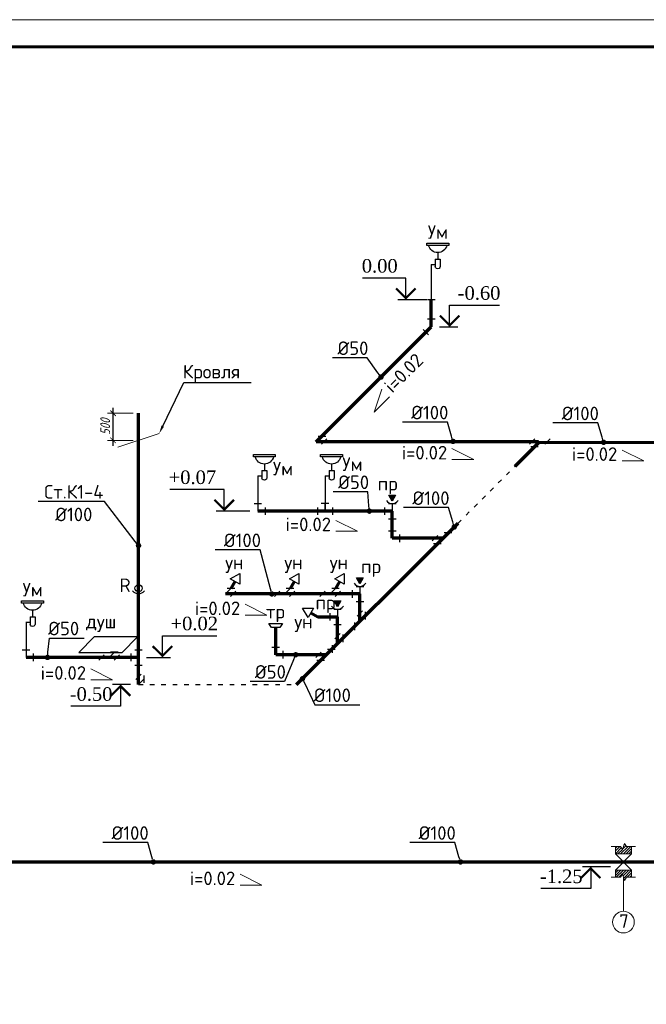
# Model space of a CAD drawing. Extents: x -4445 to 1909585, y 1860 to 289234.
# Tile 96 of 110: x 682406 to 693946, y 209671 to 227814. Entities that reach past the tile are written whole.
import ezdxf
from ezdxf import colors
from ezdxf.entities.mleader import LeaderData, LeaderLine
from ezdxf.enums import TextEntityAlignment as Align
from ezdxf.math import Vec2, Vec3

# ---------------------------------------------------------------- set-up
doc = ezdxf.new("R2010")
doc.units = 0
doc.header["$LTSCALE"] = 0.5
doc.header["$MEASUREMENT"] = 0
doc.header["$PDMODE"] = 34
doc.header["$PDSIZE"] = 3
doc.linetypes.add('ACAD_ISO03W100', pattern=[30, 12, -18])
doc.layers.get('0').update_dxf_attribs({"linetype": 'CONTINUOUS', "lineweight": 18})
doc.layers.get('DEFPOINTS').update_dxf_attribs({"color": 2, "linetype": 'CONTINUOUS', "lineweight": 13})
doc.layers.add('U 20', color=7, linetype='CONTINUOUS')
doc.layers.add('ВК', color=7, linetype='CONTINUOUS', lineweight=25)
doc.layers.add('К1', color=24, linetype='бытовая канализация', lineweight=70)
doc.styles.add('GOST', font='isocpeur.ttf')
doc.styles.add('Isocpeur', font='isocpeui.ttf', dxfattribs={"height": 250})
doc.styles.get("Standard").update_dxf_attribs({"font": 'spds.shx', "oblique": 15})
doc.styles.add('Наименование', font='times.ttf')
doc.linetypes.add('бытовая канализация', pattern='A,5,-0.5,["К1",Standard,S=0.7,R=0,X=0,Y=-0.35],-2', length=7.5)
doc.dimstyles.new('100', dxfattribs={"dimtxt": 180, "dimasz": 100, "dimexe": 100, "dimexo": 100, "dimgap": 50, "dimtad": 1, "dimdec": 0, "dimzin": 0, "dimdsep": 46, "dimtxsty": 'Standard', "dimblk": 'ARCHTICK', "dimcen": 200, "dimdle": 100, "dimclrt": 256, "dimadec": 0, "dimazin": 0, "dimtfac": 1, "dimtdec": 0, "dimtmove": 2, "dimatfit": 3, "dimldrblk": 'ARCHTICK', "dimfxl": 0.5, "dimtvp": 1.1, "dimtolj": 1, "dimtzin": 0, "dimlwe": -1, "dimarcsym": 0})

# ---------------------------------------------------------------- blocks, each defined once
blk = doc.blocks.new('пересеч 1')
at = {"ltscale": 250}
h = blk.add_hatch(dxfattribs=at)
h.set_pattern_fill('ANSI31', color=256, scale=11.176471)
h.set_pattern_definition([(45, (324095.958, 42596.418), (-25.091892, 25.091892), [])])
h.paths.add_polyline_path([(443705, 99123), (443612, 99123), (443612, 98987), (443910, 98987), (443910, 99123), (443817, 99123), (443780, 99178), (443743, 99067)])
h.paths.add_polyline_path([(443612, 98554), (443705, 98554), (443743, 98610), (443780, 98498), (443817, 98554), (443910, 98554), (443910, 98689), (443612, 98689)])
for p, q in [((443612, 98987), (443612, 99123)), ((443910, 98987), (443910, 99123)), ((443612, 98987), (443910, 98987)), ((443612, 98689), (443612, 98554)), ((443612, 98689), (443910, 98689)), ((443910, 98689), (443910, 98554))]:
    blk.add_line(p, q, dxfattribs=at)
for points in [[(443538, 99123), (443705, 99123), (443743, 99067), (443780, 99178), (443817, 99123), (443985, 99123)], [(443538, 98554), (443705, 98554), (443743, 98610), (443780, 98498), (443817, 98554), (443985, 98554)]]:
    blk.add_lwpolyline(points, dxfattribs=at)
at = {"layer": 'DEFPOINTS', "ltscale": 250}
for p, q in [((443612, 98987), (443910, 98689)), ((443612, 98689), (443910, 98987))]:
    blk.add_line(p, q, dxfattribs=at)
blk = doc.blocks.new('_Dot')
at = {"color": 0, "linetype": 'ByBlock', "lineweight": -2}
blk.add_line((-0.5, 0), (-1, 0), dxfattribs=at)
at = {"color": 0, "linetype": 'ByBlock', "const_width": 0.5}
blk.add_lwpolyline([(-0.25, 0, 1), (0.25, 0, 1)], format="xyb", close=True, dxfattribs=at)
blk = doc.blocks.new('Умывальник схема')
at = {"color": 7, "lineweight": 30, "ltscale": 250}
for p, q in [((13309, 18903), (13217, 18903)), ((13217, 18903), (13217, 18770)), ((13263, 19024), (13263, 18903)), ((13309, 18903), (13309, 18770)), ((13384, 18805), (13309, 18805))]:
    blk.add_line(p, q, dxfattribs=at)
blk.add_lwpolyline([(13466, 19197), (13062, 19197), (13062, 19157), (13466, 19157)], close=True, dxfattribs=at)
for centre, radius, start, end in [((13264, 19196), 173, 193.0686, 346.9314), ((13263, 18770), 45.9, 180, 0.0003)]:
    blk.add_arc(centre, radius, start, end, dxfattribs=at)
blk = doc.blocks.new('_ArchTick')
at = {"color": 0, "linetype": 'ByBlock', "const_width": 0.15}
blk.add_lwpolyline([(-0.5, -0.5), (0.5, 0.5)], dxfattribs=at)
blk = doc.blocks.new('*D3038')
at = {"color": 0, "linetype": 'Continuous', "lineweight": -2, "transparency": 16777216}
blk.add_line((684125, 219963), (684125, 220663), dxfattribs=at)
at = {"color": 0, "transparency": 16777216}
for p, q in [((684494, 220563), (684025, 220563)), ((684494, 220063), (684025, 220063))]:
    blk.add_line(p, q, dxfattribs=at)
at = {"layer": 'DEFPOINTS', "color": 0, "transparency": 16777216}
for p in [(684125, 220563), (684594, 220563), (684594, 220063)]:
    blk.add_point(p, dxfattribs=at)
at = {"color": 0, "lineweight": -2, "transparency": 16777216, "xscale": 100, "yscale": 100, "zscale": 100}
for p, rotation in [((684125, 220563), 90), ((684125, 220063), 270)]:
    blk.add_blockref('_ArchTick', p, dxfattribs=dict(at, rotation=rotation))
at = {"transparency": 16777216, "insert": (683981, 220313), "char_height": 180, "attachment_point": 5, "rotation": 90}
blk.add_mtext('\\A1;500', dxfattribs=at)

msp = doc.modelspace()

# ---------------------------------------------------------------- hatches: boundary and pattern name
at = {"ltscale": 250}
h = msp.add_hatch(color=256, dxfattribs=at)
h.dxf.hatch_style = 1
h.set_gradient(color1=(0, 153, 76), color2=(0, 153, 76), tint=1)
h.paths.add_polyline_path([(689329.618, 219052.158), (689204.618, 219052.158), (689267.118, 218943.905)])
h = msp.add_hatch(color=256, dxfattribs=at)
h.dxf.hatch_style = 1
h.set_gradient(color1=(0, 153, 76), color2=(0, 153, 76), tint=1)
h.paths.add_polyline_path([(688734.098, 217526.497), (688609.098, 217526.497), (688671.598, 217418.244)])
h = msp.add_hatch(color=256, dxfattribs=at)
h.dxf.hatch_style = 1
h.set_gradient(color1=(0, 153, 76), color2=(0, 153, 76), tint=1)
h.paths.add_polyline_path([(688321.522, 217104.764), (688196.522, 217104.764), (688259.022, 216996.511)])

# ---------------------------------------------------------------- linework, layer by layer
at = {"color": 26, "lineweight": 30, "ltscale": 250}
for p, q in [((689985.201, 223303.787), (689985.201, 222653.787)), ((690055.201, 222653.787), (689915.201, 222653.787)), ((690055.201, 222293.787), (689915.201, 222293.787)), ((689985.201, 222293.787), (689985.201, 222153.787)), ((689935.703, 222005.295), (689836.709, 222104.29)), ((689985.201, 222153.787), (689886.206, 222054.792)), ((687874.264, 220042.85), (687973.259, 220141.845)), ((687903.259, 220141.845), (688043.259, 220141.845)), ((688063.762, 220092.348), (687964.767, 219993.353)), ((691895.598, 220092.348), (691796.604, 219993.353)), ((692175.598, 220092.348), (692076.604, 219993.353)), ((687874.264, 220042.85), (688014.264, 220042.85)), ((691957.106, 219943.855), (691817.106, 219943.855)), ((691846.101, 220042.85), (692126.101, 220042.85)), ((691986.101, 220042.85), (691887.106, 219943.855)), ((686792.394, 219408.272), (686792.394, 218758.272)), ((688029.756, 219408.272), (688029.756, 218758.272)), ((686722.394, 218898.272), (686862.394, 218898.272)), ((686792.394, 218898.272), (686792.394, 218758.272)), ((686932.394, 218688.272), (686932.394, 218828.272)), ((687889.756, 218828.272), (687889.756, 218688.272)), ((688099.756, 218898.272), (687959.756, 218898.272)), ((688029.756, 218758.272), (688029.756, 218898.272)), ((688169.756, 218828.272), (688169.756, 218688.272)), ((689127.118, 218828.272), (689127.118, 218688.272)), ((689197.118, 218898.272), (689337.118, 218898.272)), ((689267.118, 218898.272), (689267.118, 218618.272)), ((686792.394, 218758.272), (686932.394, 218758.272)), ((688169.756, 218758.272), (687889.756, 218758.272)), ((689267.118, 218758.272), (689127.118, 218758.272)), ((689197.118, 218618.272), (689337.118, 218618.272)), ((689197.118, 218398.272), (689337.118, 218398.272)), ((689267.118, 218398.272), (689267.118, 218258.272)), ((689407.118, 218188.272), (689407.118, 218328.272)), ((690104.118, 218307.77), (690005.123, 218208.775)), ((690095.625, 218159.277), (690293.615, 218357.267)), ((690363.615, 218357.267), (690223.615, 218357.267)), ((689267.118, 218258.272), (689407.118, 218258.272)), ((690025.625, 218159.277), (690165.625, 218159.277)), ((690194.62, 218258.272), (690054.62, 218258.272)), ((688601.598, 217372.611), (688741.598, 217372.611)), ((688671.598, 217372.611), (688671.598, 217092.611)), ((686196.874, 217232.611), (686295.869, 217331.606)), ((686196.874, 217232.611), (686336.874, 217232.611)), ((686365.869, 217331.606), (686225.869, 217331.606)), ((686386.372, 217282.109), (686287.377, 217183.114)), ((687195.582, 217282.109), (687096.587, 217183.114)), ((687146.084, 217232.611), (687426.084, 217232.611)), ((687286.084, 217232.611), (687385.079, 217331.606)), ((687455.079, 217331.606), (687315.079, 217331.606)), ((687475.582, 217282.109), (687376.587, 217183.114)), ((688032.182, 217282.109), (687933.187, 217183.114)), ((687982.684, 217232.611), (688262.684, 217232.611)), ((688122.684, 217232.611), (688221.679, 217331.606)), ((688291.679, 217331.606), (688151.679, 217331.606)), ((688312.182, 217282.109), (688213.187, 217183.114)), ((688531.598, 217302.611), (688531.598, 217162.611)), ((688671.598, 217232.611), (688531.598, 217232.611)), ((688601.598, 217092.611), (688741.598, 217092.611)), ((688119.022, 216880.878), (688119.022, 216740.878)), ((688189.022, 216950.878), (688329.022, 216950.878)), ((688259.022, 216950.878), (688259.022, 216670.878)), ((688572.603, 216633.617), (688770.593, 216831.606)), ((688721.096, 216922.109), (688622.101, 216823.114)), ((688671.598, 216732.611), (688671.598, 216872.611)), ((688770.593, 216901.606), (688770.593, 216761.606)), ((682522.071, 216713.099), (682522.071, 216063.099)), ((688259.022, 216810.878), (688119.022, 216810.878)), ((688189.022, 216670.878), (688329.022, 216670.878)), ((688572.603, 216703.617), (688572.603, 216563.617)), ((688308.52, 216505.269), (688209.525, 216406.274)), ((688259.022, 216315.771), (688259.022, 216455.771)), ((688358.017, 216484.766), (688358.017, 216344.766)), ((688160.027, 216216.777), (688358.017, 216414.766)), ((688160.027, 216286.777), (688160.027, 216146.777)), ((682452.071, 216203.099), (682592.071, 216203.099)), ((682522.071, 216203.099), (682522.071, 216063.099)), ((682662.071, 215993.099), (682662.071, 216133.099)), ((683961.782, 216112.597), (683862.787, 216013.602)), ((684052.284, 216063.099), (684151.279, 216162.094)), ((684221.279, 216162.094), (684081.279, 216162.094)), ((684241.782, 216112.597), (684142.787, 216013.602)), ((684454.184, 216133.099), (684454.184, 215993.099)), ((684524.184, 216203.099), (684664.184, 216203.099)), ((684594.184, 216203.099), (684594.184, 215923.099)), ((687050.772, 216251.926), (687190.772, 216251.926)), ((687120.772, 216251.926), (687120.772, 216111.926)), ((687120.772, 216111.926), (687260.772, 216111.926)), ((687260.772, 216041.926), (687260.772, 216181.926)), ((687957.771, 216161.423), (687858.776, 216062.428)), ((688048.274, 216111.926), (687908.274, 216111.926)), ((687949.279, 216012.931), (688147.269, 216210.921)), ((688217.269, 216210.921), (688077.269, 216210.921)), ((682522.071, 216063.099), (682662.071, 216063.099)), ((683912.284, 216063.099), (684192.284, 216063.099)), ((684594.184, 216063.099), (684454.184, 216063.099)), ((684524.184, 215923.099), (684664.184, 215923.099)), ((687879.279, 216012.931), (688019.279, 216012.931)), ((684643.682, 215752.597), (684544.687, 215653.602)), ((684693.179, 215732.094), (684693.179, 215592.094)), ((684594.184, 215703.099), (684594.184, 215563.099)), ((684594.184, 215563.099), (684693.179, 215662.094))]:
    msp.add_line(p, q, dxfattribs=at)
msp.add_line((684213.484, 219938.124), (684974.884, 220188.074))
at = {"lineweight": 30, "ltscale": 250}
msp.add_line((687120.772, 216611.926), (687120.772, 216561.926), dxfattribs=at)
at = {"ltscale": 250}
msp.add_line((693525.384, 212010.582), (693525.384, 211385.582), dxfattribs=at)
at = {"linetype": 'ByBlock', "lineweight": 20, "ltscale": 10}
msp.add_lwpolyline([(648139.321, 185814.276), (707539.321, 185814.276), (707539.321, 227814.276), (648139.321, 227814.276)], close=True, dxfattribs=at)
msp.add_lwpolyline([(648139.321, 185814.276), (707539.321, 185814.276), (707539.321, 227814.276), (648139.321, 227814.276)], close=True, dxfattribs=at)
at = {"ltscale": 10, "const_width": 50}
msp.add_lwpolyline([(650139.321, 186314.276), (707039.321, 186314.276), (707039.321, 227314.276), (650139.321, 227314.276)], close=True, dxfattribs=at)
msp.add_lwpolyline([(650139.321, 186314.276), (707039.321, 186314.276), (707039.321, 227314.276), (650139.321, 227314.276)], close=True, dxfattribs=at)
at = {"ltscale": 250}
for points in [[(689217.227, 220867.53), (688934.384, 220584.687), (689075.806, 221008.951)], [(690367.626, 219710.987), (690767.626, 219710.987), (690367.626, 219910.987)], [(693500.026, 219684.287), (693900.026, 219684.287), (693500.026, 219884.287)], [(688227.526, 218388.987), (688627.526, 218388.987), (688227.526, 218588.987)], [(686555.526, 216842.987), (686955.526, 216842.987), (686555.526, 217042.987)], [(683716.026, 215652.487), (684116.026, 215652.487), (683716.026, 215852.487)], [(686463.626, 211866.887), (686863.626, 211866.887), (686463.626, 212066.887)]]:
    msp.add_lwpolyline(points, dxfattribs=at)
at = {"lineweight": 30, "ltscale": 250}
for points in [[(689204.618, 219052.158), (689329.618, 219052.158), (689267.118, 218943.905)], [(688609.098, 217526.497), (688734.098, 217526.497), (688671.598, 217418.244)], [(688196.522, 217104.764), (688321.522, 217104.764), (688259.022, 216996.511)]]:
    msp.add_lwpolyline(points, close=True, dxfattribs=at)
at = {"color": 7, "lineweight": 30, "ltscale": 250}
for points in [[(686457.472, 217411.51), (686284.267, 217511.51), (686457.472, 217611.51), (686457.472, 217411.51)], [(687546.682, 217411.51), (687373.477, 217511.51), (687546.682, 217611.51), (687546.682, 217411.51)], [(688383.282, 217411.51), (688210.077, 217511.51), (688383.282, 217611.51), (688383.282, 217411.51)], [(687816.022, 216972.481), (687716.022, 216799.276), (687616.022, 216972.481), (687816.022, 216972.481)]]:
    msp.add_lwpolyline(points, dxfattribs=at)
at = {"lineweight": 30, "ltscale": 250}
for points in [[(687045.772, 216611.926), (686995.772, 216686.926), (687245.772, 216686.926), (687195.772, 216611.926), (687045.772, 216611.926)], [(684294.043, 216156.587), (684576.886, 216439.43), (683776.886, 216439.43), (683494.043, 216156.587), (684294.043, 216156.587)]]:
    msp.add_lwpolyline(points, dxfattribs=at)
msp.add_circle((684594.184, 217337.987), 65, dxfattribs=at)
at = {"ltscale": 250}
msp.add_circle((693525.384, 211185.582), 200, dxfattribs=at)
at = {"lineweight": 30, "ltscale": 250}
for centre in [(689267.118, 219030.239), (688671.598, 217504.578), (684594.184, 217367.438), (688259.022, 217082.845)]:
    msp.add_arc(centre, 131.967, 215.0235706, 324.9764294, dxfattribs=at)
at = {"layer": 'U 20', "color": 1}
for p, q in [((689905.201, 222653.787), (689367.884, 222653.787)), ((690135.201, 222153.787), (690473.384, 222153.787)), ((686642.394, 218758.272), (686023.184, 218758.272)), ((684744.184, 216063.099), (685184.384, 216063.099)), ((684444.184, 215563.099), (684114.184, 215563.099)), ((693284.725, 212204.237), (692772.984, 212204.237))]:
    msp.add_line(p, q, dxfattribs=at)
for points in [[(689517.884, 222653.787), (689517.884, 223053.787), (688721.886, 223053.787)], [(690323.384, 222153.787), (690323.384, 222553.787), (691242.31, 222553.787)], [(686173.184, 218758.272), (686173.184, 219158.272), (685169.003, 219158.272)], [(685034.384, 216063.099), (685034.384, 216463.099), (686038.566, 216463.099)], [(684264.184, 215563.099), (684264.184, 215163.099), (683345.259, 215163.099)], [(692922.984, 212204.237), (692922.984, 211804.237), (692004.059, 211804.237)]]:
    msp.add_lwpolyline(points, dxfattribs=at)
for points in [[(689697.884, 222862.067, 40, 40, 0), (689517.884, 222682.067, 40, 40, 0), (689337.884, 222862.067, 40, 40, 0)], [(690143.384, 222362.067, 40, 40, 0), (690323.384, 222182.067, 40, 40, 0), (690503.384, 222362.067, 40, 40, 0)], [(686353.184, 218966.552, 40, 40, 0), (686173.184, 218786.552, 40, 40, 0), (685993.184, 218966.552, 40, 40, 0)], [(684854.384, 216271.379, 40, 40, 0), (685034.384, 216091.379, 40, 40, 0), (685214.384, 216271.379, 40, 40, 0)], [(684444.184, 215354.819, 40, 40, 0), (684264.184, 215534.819, 40, 40, 0), (684084.184, 215354.819, 40, 40, 0)], [(693102.984, 211995.957, 40, 40, 0), (692922.984, 212175.957, 40, 40, 0), (692742.984, 211995.957, 40, 40, 0)]]:
    msp.add_lwpolyline(points, format="xyseb", dxfattribs=at)
at = {"layer": 'ВК', "color": 7, "linetype": 'ACAD_ISO03W100', "ltscale": 14}
for p, q in [((690478.461, 218535.21), (691531.861, 219588.61)), ((684594.184, 215563.099), (687506.35, 215563.099))]:
    msp.add_line(p, q, dxfattribs=at)
at = {"layer": 'К1', "ltscale": 500}
for p, q in [((689985.201, 222153.787), (689985.201, 222653.787)), ((687867.56, 220036.146), (689985.201, 222153.787)), ((684594.184, 216063.099), (684594.184, 220563.099)), ((687864.125, 220042.85), (691961.815, 220042.85)), ((691531.861, 219588.61), (691986.101, 220042.85)), ((691954.16, 220022.829), (702588.74, 220054.694)), ((689267.118, 218758.272), (686792.394, 218758.272)), ((689267.118, 218258.272), (689267.118, 218758.272)), ((687506.35, 215563.099), (690478.461, 218535.21)), ((690194.62, 218258.272), (689267.118, 218258.272)), ((688671.598, 217232.611), (686196.874, 217232.611)), ((688671.598, 216732.611), (688671.598, 217232.611)), ((688259.022, 216310.878), (688259.022, 216810.878)), ((687120.772, 216111.926), (687120.772, 216611.926)), ((688048.274, 216111.926), (687120.772, 216111.926)), ((684594.184, 216063.099), (682522.071, 216063.099)), ((684594.184, 215563.099), (684594.184, 216063.099)), ((670692.442, 212294.896), (703970.505, 212294.896))]:
    msp.add_line(p, q, dxfattribs=at)
at = {"layer": 'К1', "ltscale": 250}
for p, q in [((686370.869, 217461.51), (686295.869, 217331.606)), ((687460.079, 217461.51), (687385.079, 217331.606)), ((688296.679, 217461.51), (688221.679, 217331.606)), ((687766.022, 216885.878), (687895.926, 216810.878))]:
    msp.add_line(p, q, dxfattribs=at)
at = {"layer": 'К1'}
msp.add_line((687895.926, 216810.878), (688259.022, 216810.878), dxfattribs=at)

# ---------------------------------------------------------------- block references
at = {"xscale": -1}
for p in [(703368.769, 204498.828), (700175.962, 200603.313), (701413.324, 200603.313), (695905.639, 197908.14)]:
    msp.add_blockref('Умывальник схема', p, dxfattribs=at)
msp.add_blockref('пересеч 1', (249764.215, 113456.632))

# ---------------------------------------------------------------- texts
at = {"color": 7, "lineweight": 30, "ltscale": 250, "style": 'GOST'}
for s, p in [('Ум', (689921.721, 223775.989)), ('i=0.02', (689442.884, 219710.987)), ('i=0.02', (692575.284, 219684.287)), ('Ум', (688348.124, 219498.627)), ('Ум', (687069.284, 219416.887)), ('пр', (688998.9, 219140.437)), ('i=0.02', (687302.784, 218388.987)), ('ун', (686190.513, 217687.348)), ('ун', (687279.723, 217687.348)), ('ун', (688116.323, 217687.348)), ('пр', (688691.684, 217614.776)), ('Ум', (682458.591, 217185.301)), ('i=0.02', (685630.784, 216842.987)), ('пр', (687852.784, 216948.887)), ('тр', (686940.772, 216781.926)), ('ун', (687463.784, 216598.187)), ('i=0.02', (682791.284, 215652.487)), ('i=0.02', (685538.884, 211866.887))]:
    msp.add_text(s, height=250, dxfattribs=at).set_placement(p)
msp.add_text('i=0.02', height=250, rotation=45, dxfattribs=at).set_placement((689270.077, 220920.381))
at = {"linetype": 'ByBlock', "lineweight": 30, "ltscale": 250, "style": 'GOST'}
msp.add_text('R', height=250, dxfattribs=at).set_placement((684242.293, 217268.12))
at = {"style": 'GOST'}
msp.add_text('душ', height=250, dxfattribs=at).set_placement((683627.784, 216599.787))
at = {"color": 0, "ltscale": 250, "style": 'GOST'}
msp.add_text('7', height=250, dxfattribs=at).set_placement((693447.783, 211078.732))
at = {"color": 7, "lineweight": 50, "insert": (137865.356, 214414.276), "char_height": 250, "width": 8000, "attachment_point": 4, "style": 'Isocpeur'}
msp.add_mtext('\\pi697.72727;{\\C0;Ведомость рабочих чертежей основного \\P\\pi3150.85227;комплекта}', dxfattribs=at)
at = {"layer": 'U 20', "color": 7, "style": 'Наименование'}
for s, p in [('0.00', (689367.884, 223153.787)), ('+0.07', (686023.184, 219258.272)), ('-0.50', (684114.184, 215263.099)), ('-1.25', (692772.984, 211904.237))]:
    msp.add_text(s, height=250, dxfattribs=at).set_placement(p, align=Align.RIGHT)
for s, p in [('-0.60', (690473.384, 222653.787)), ('+0.02', (685184.384, 216563.099))]:
    msp.add_text(s, height=250, dxfattribs=at).set_placement(p)

# ---------------------------------------------------------------- dimensions: what is measured, and where the dimension line sits
dim = msp.add_linear_dim(base=(684124.564, 220563.099), p1=(684594.184, 220063.099), p2=(684594.184, 220563.099), angle=90, dimstyle='100')
dim.commit()
dim.dimension.update_dxf_attribs({"geometry": '*D3038', "text_midpoint": (683980.836, 220313.099)})

# ---------------------------------------------------------------- leaders
ml = msp.add_multileader_mtext('Standard')
ml.set_content('%%C50', color=256, style='GOST')
ml.set_leader_properties()
ml.set_arrow_properties(name='DOT')
ml.build(insert=Vec2(0, 0))
ml.multileader.update_dxf_attribs({"text_left_attachment_type": 6, "text_right_attachment_type": 6, "dogleg_length": 0.001, "arrow_head_size": 100, "scale": 100})
ctx = ml.context
ctx.base_point, ctx.scale, ctx.char_height, ctx.arrow_head_size, ctx.landing_gap_size, ctx.plane_origin = Vec3(688281.384, 221585.093), 100, 250, 100, 0, Vec3(689059.493, 221228.079)
ctx.left_attachment, ctx.right_attachment, ctx.text_align_type = 6, 6, 1
notes = []
notes.append((ctx, [(1, (1, 1, 0), (688806.484, 221585.093), (-1, 0), 0.1, [(0, [(689059.493, 221228.079)], 0, [])])]))
ctx.mtext.insert, ctx.mtext.alignment, ctx.mtext.flow_direction = Vec3(688543.884, 221885.093), 2, 5
ml = msp.add_multileader_mtext('Standard')
ml.set_content('Кровля', color=256, style='GOST')
ml.set_leader_properties()
ml.build(insert=Vec2(0, 0))
ml.multileader.update_dxf_attribs({"text_left_attachment_type": 6, "text_right_attachment_type": 6, "dogleg_length": 0.001, "arrow_head_size": 150, "scale": 100})
ctx = ml.context
ctx.base_point, ctx.scale, ctx.char_height, ctx.arrow_head_size, ctx.landing_gap_size, ctx.plane_origin = Vec3(685425.939, 221128.489), 100, 250, 150, 0, Vec3(684974.884, 220188.074)
ctx.left_attachment, ctx.right_attachment, ctx.text_align_type = 6, 6, 1
notes.append((ctx, [(0, (1, 1, 0), (685425.839, 221128.489), (1, 0), 0.1, [(0, [(684974.884, 220188.074)], 0, [])])]))
ctx.mtext.insert, ctx.mtext.alignment, ctx.mtext.flow_direction = Vec3(685938.439, 221453.489), 2, 5
ml = msp.add_multileader_mtext('Standard')
ml.set_content('%%C100', color=256, style='GOST')
ml.set_leader_properties()
ml.set_arrow_properties(name='DOT')
ml.build(insert=Vec2(0, 0))
ml.multileader.update_dxf_attribs({"text_left_attachment_type": 6, "text_right_attachment_type": 6, "dogleg_length": 0.001, "arrow_head_size": 100, "scale": 100})
ctx = ml.context
ctx.base_point, ctx.scale, ctx.char_height, ctx.arrow_head_size, ctx.landing_gap_size, ctx.plane_origin = Vec3(689634.143, 220399.864), 100, 250, 100, 0, Vec3(690387.284, 220042.85)
ctx.left_attachment, ctx.right_attachment, ctx.text_align_type = 6, 6, 1
notes.append((ctx, [(1, (1, 1, 0), (690284.243, 220399.864), (-1, 0), 0.1, [(0, [(690387.284, 220042.85)], 0, [])])]))
ctx.mtext.insert, ctx.mtext.alignment, ctx.mtext.flow_direction = Vec3(689959.143, 220699.864), 2, 5
ml = msp.add_multileader_mtext('Standard')
ml.set_content('%%C100', color=256, style='GOST')
ml.set_leader_properties()
ml.set_arrow_properties(name='DOT')
ml.build(insert=Vec2(0, 0))
ml.multileader.update_dxf_attribs({"text_left_attachment_type": 6, "text_right_attachment_type": 6, "dogleg_length": 0.001, "arrow_head_size": 100, "scale": 100})
ctx = ml.context
ctx.base_point, ctx.scale, ctx.char_height, ctx.arrow_head_size, ctx.landing_gap_size, ctx.plane_origin = Vec3(692405.85, 220383.453), 100, 250, 100, 0, Vec3(693158.991, 220026.439)
ctx.left_attachment, ctx.right_attachment, ctx.text_align_type = 6, 6, 1
notes.append((ctx, [(1, (1, 1, 0), (693055.95, 220383.453), (-1, 0), 0.1, [(0, [(693158.991, 220026.439)], 0, [])])]))
ctx.mtext.insert, ctx.mtext.alignment, ctx.mtext.flow_direction = Vec3(692730.85, 220683.453), 2, 5
ml = msp.add_multileader_mtext('Standard')
ml.set_content('%%C50', color=256, style='GOST')
ml.set_leader_properties()
ml.set_arrow_properties(name='DOT')
ml.build(insert=Vec2(0, 0))
ml.multileader.update_dxf_attribs({"text_left_attachment_type": 6, "text_right_attachment_type": 6, "dogleg_length": 0.001, "arrow_head_size": 100, "scale": 100})
ctx = ml.context
ctx.base_point, ctx.scale, ctx.char_height, ctx.arrow_head_size, ctx.landing_gap_size, ctx.plane_origin = Vec3(688293.684, 219115.286), 100, 250, 100, 0, Vec3(688845.084, 218758.272)
ctx.left_attachment, ctx.right_attachment, ctx.text_align_type = 6, 6, 1
notes.append((ctx, [(1, (1, 1, 0), (688818.784, 219115.286), (-1, 0), 0.1, [(0, [(688845.084, 218758.272)], 0, [])])]))
ctx.mtext.insert, ctx.mtext.alignment, ctx.mtext.flow_direction = Vec3(688556.184, 219415.286), 2, 5
ml = msp.add_multileader_mtext('Standard')
ml.set_content('Ст.К1-4\\P%%C100', color=256, style='GOST')
ml.set_leader_properties()
ml.set_arrow_properties(name='DOT')
ml.build(insert=Vec2(0, 0))
ml.multileader.update_dxf_attribs({"text_left_attachment_type": 6, "text_right_attachment_type": 6, "dogleg_length": 0.001, "arrow_head_size": 100, "scale": 100})
ctx = ml.context
ctx.base_point, ctx.scale, ctx.char_height, ctx.arrow_head_size, ctx.landing_gap_size, ctx.plane_origin = Vec3(682840.305, 218939.096), 100, 250, 100, 0, Vec3(684594.184, 218122.681)
ctx.left_attachment, ctx.right_attachment, ctx.text_align_type = 6, 6, 1
notes.append((ctx, [(1, (1, 1, 0), (683965.405, 218939.096), (-1, 0), 0.1, [(0, [(684594.184, 218122.681)], 0, [])])]))
ctx.mtext.insert, ctx.mtext.alignment, ctx.mtext.flow_direction = Vec3(683402.805, 219239.096), 2, 5
ml = msp.add_multileader_mtext('Standard')
ml.set_content('%%C100', color=256, style='GOST')
ml.set_leader_properties()
ml.set_arrow_properties(name='DOT')
ml.build(insert=Vec2(0, 0))
ml.multileader.update_dxf_attribs({"text_left_attachment_type": 6, "text_right_attachment_type": 6, "dogleg_length": 0.001, "arrow_head_size": 100, "scale": 100})
ctx = ml.context
ctx.base_point, ctx.scale, ctx.char_height, ctx.arrow_head_size, ctx.landing_gap_size, ctx.plane_origin = Vec3(689655.62, 218822.524), 100, 250, 100, 0, Vec3(690408.761, 218465.51)
ctx.left_attachment, ctx.right_attachment, ctx.text_align_type = 6, 6, 1
notes.append((ctx, [(1, (1, 1, 0), (690305.72, 218822.524), (-1, 0), 0.1, [(0, [(690408.761, 218465.51)], 0, [])])]))
ctx.mtext.insert, ctx.mtext.alignment, ctx.mtext.flow_direction = Vec3(689980.62, 219122.524), 2, 5
ml = msp.add_multileader_mtext('Standard')
ml.set_content('%%C100', color=256, style='GOST')
ml.set_leader_properties()
ml.set_arrow_properties(name='DOT')
ml.build(insert=Vec2(0, 0))
ml.multileader.update_dxf_attribs({"text_left_attachment_type": 6, "text_right_attachment_type": 6, "dogleg_length": 0.001, "arrow_head_size": 100, "scale": 100})
ctx = ml.context
ctx.base_point, ctx.scale, ctx.char_height, ctx.arrow_head_size, ctx.landing_gap_size, ctx.plane_origin = Vec3(686182.884, 218045.687), 100, 250, 100, 0, Vec3(687048.084, 217232.611)
ctx.left_attachment, ctx.right_attachment, ctx.text_align_type = 6, 6, 1
notes.append((ctx, [(1, (1, 1, 0), (686832.984, 218045.687), (-1, 0), 0.1, [(0, [(687048.084, 217232.611)], 0, [])])]))
ctx.mtext.insert, ctx.mtext.alignment, ctx.mtext.flow_direction = Vec3(686507.884, 218345.687), 2, 5
ml = msp.add_multileader_mtext('Standard')
ml.set_content('%%C50', color=256, style='GOST')
ml.set_leader_properties()
ml.set_arrow_properties(name='DOT')
ml.build(insert=Vec2(0, 0))
ml.multileader.update_dxf_attribs({"text_left_attachment_type": 6, "text_right_attachment_type": 6, "dogleg_length": 0.001, "arrow_head_size": 100, "scale": 100})
ctx = ml.context
ctx.base_point, ctx.scale, ctx.char_height, ctx.arrow_head_size, ctx.landing_gap_size, ctx.plane_origin = Vec3(682953.984, 216420.113), 100, 250, 100, 0, Vec3(682916.784, 216063.099)
ctx.left_attachment, ctx.right_attachment, ctx.text_align_type = 6, 6, 1
notes.append((ctx, [(0, (1, 1, 0), (682953.884, 216420.113), (1, 0), 0.1, [(0, [(682916.784, 216063.099)], 0, [])])]))
ctx.mtext.insert, ctx.mtext.alignment, ctx.mtext.flow_direction = Vec3(683216.484, 216720.113), 2, 5
ml = msp.add_multileader_mtext('Standard')
ml.set_content('%%C50', color=256, style='GOST')
ml.set_leader_properties()
ml.set_arrow_properties(name='DOT')
ml.build(insert=Vec2(0, 0))
ml.multileader.update_dxf_attribs({"text_left_attachment_type": 6, "text_right_attachment_type": 6, "dogleg_length": 0.001, "arrow_head_size": 100, "scale": 100})
ctx = ml.context
ctx.base_point, ctx.scale, ctx.char_height, ctx.arrow_head_size, ctx.landing_gap_size, ctx.plane_origin = Vec3(686760.684, 215620.787), 100, 250, 100, 0, Vec3(687488.784, 216111.926)
ctx.left_attachment, ctx.right_attachment, ctx.text_align_type = 6, 6, 1
notes.append((ctx, [(1, (1, 1, 0), (687285.784, 215620.787), (-1, 0), 0.1, [(0, [(687488.784, 216111.926)], 0, [])])]))
ctx.mtext.insert, ctx.mtext.alignment, ctx.mtext.flow_direction = Vec3(687023.184, 215920.787), 2, 5
ml = msp.add_multileader_mtext('Standard')
ml.set_content('%%C100', color=256, style='GOST')
ml.set_leader_properties()
ml.set_arrow_properties(name='DOT')
ml.build(insert=Vec2(0, 0))
ml.multileader.update_dxf_attribs({"text_left_attachment_type": 6, "text_right_attachment_type": 6, "dogleg_length": 0.001, "arrow_head_size": 100, "scale": 100})
ctx = ml.context
ctx.base_point, ctx.scale, ctx.char_height, ctx.arrow_head_size, ctx.landing_gap_size, ctx.plane_origin = Vec3(687838.684, 215191.187), 100, 250, 100, 0, Vec3(687614.111, 215670.86)
ctx.left_attachment, ctx.right_attachment, ctx.text_align_type = 6, 6, 1
notes.append((ctx, [(0, (1, 1, 0), (687838.584, 215191.187), (1, 0), 0.1, [(0, [(687614.111, 215670.86)], 0, [])])]))
ctx.mtext.insert, ctx.mtext.alignment, ctx.mtext.flow_direction = Vec3(688163.684, 215491.187), 2, 5
ml = msp.add_multileader_mtext('Standard')
ml.set_content('%%C100', color=256, style='GOST')
ml.set_leader_properties()
ml.set_arrow_properties(name='DOT')
ml.build(insert=Vec2(0, 0))
ml.multileader.update_dxf_attribs({"text_left_attachment_type": 6, "text_right_attachment_type": 6, "dogleg_length": 0.001, "arrow_head_size": 100, "scale": 100})
ctx = ml.context
ctx.base_point, ctx.scale, ctx.char_height, ctx.arrow_head_size, ctx.landing_gap_size, ctx.plane_origin = Vec3(684114.543, 212651.91), 100, 250, 100, 0, Vec3(684867.684, 212294.896)
ctx.left_attachment, ctx.right_attachment, ctx.text_align_type = 6, 6, 1
notes.append((ctx, [(1, (1, 1, 0), (684764.643, 212651.91), (-1, 0), 0.1, [(0, [(684867.684, 212294.896)], 0, [])])]))
ctx.mtext.insert, ctx.mtext.alignment, ctx.mtext.flow_direction = Vec3(684439.543, 212951.91), 2, 5
ml = msp.add_multileader_mtext('Standard')
ml.set_content('%%C100', color=256, style='GOST')
ml.set_leader_properties()
ml.set_arrow_properties(name='DOT')
ml.build(insert=Vec2(0, 0))
ml.multileader.update_dxf_attribs({"text_left_attachment_type": 6, "text_right_attachment_type": 6, "dogleg_length": 0.001, "arrow_head_size": 100, "scale": 100})
ctx = ml.context
ctx.base_point, ctx.scale, ctx.char_height, ctx.arrow_head_size, ctx.landing_gap_size, ctx.plane_origin = Vec3(689770.943, 212651.91), 100, 250, 100, 0, Vec3(690524.084, 212294.896)
ctx.left_attachment, ctx.right_attachment, ctx.text_align_type = 6, 6, 1
notes.append((ctx, [(1, (1, 1, 0), (690421.043, 212651.91), (-1, 0), 0.1, [(0, [(690524.084, 212294.896)], 0, [])])]))
ctx.mtext.insert, ctx.mtext.alignment, ctx.mtext.flow_direction = Vec3(690095.943, 212951.91), 2, 5
for ctx, leaders in notes:
    for number, flags, end, landing, length, lines in leaders:
        leader = LeaderData()
        leader.index, (leader.has_last_leader_line, leader.has_dogleg_vector, leader.attachment_direction) = number, flags
        leader.last_leader_point, leader.dogleg_vector, leader.dogleg_length = Vec3(end), Vec3(landing), length
        for number, points, colour, breaks in lines:
            line = LeaderLine()
            line.index, line.vertices, line.color, line.breaks = number, Vec3.list(points), colors.encode_raw_color(colour), breaks
            leader.lines.append(line)
        ctx.leaders.append(leader)

doc.saveas('drawing.dxf')
